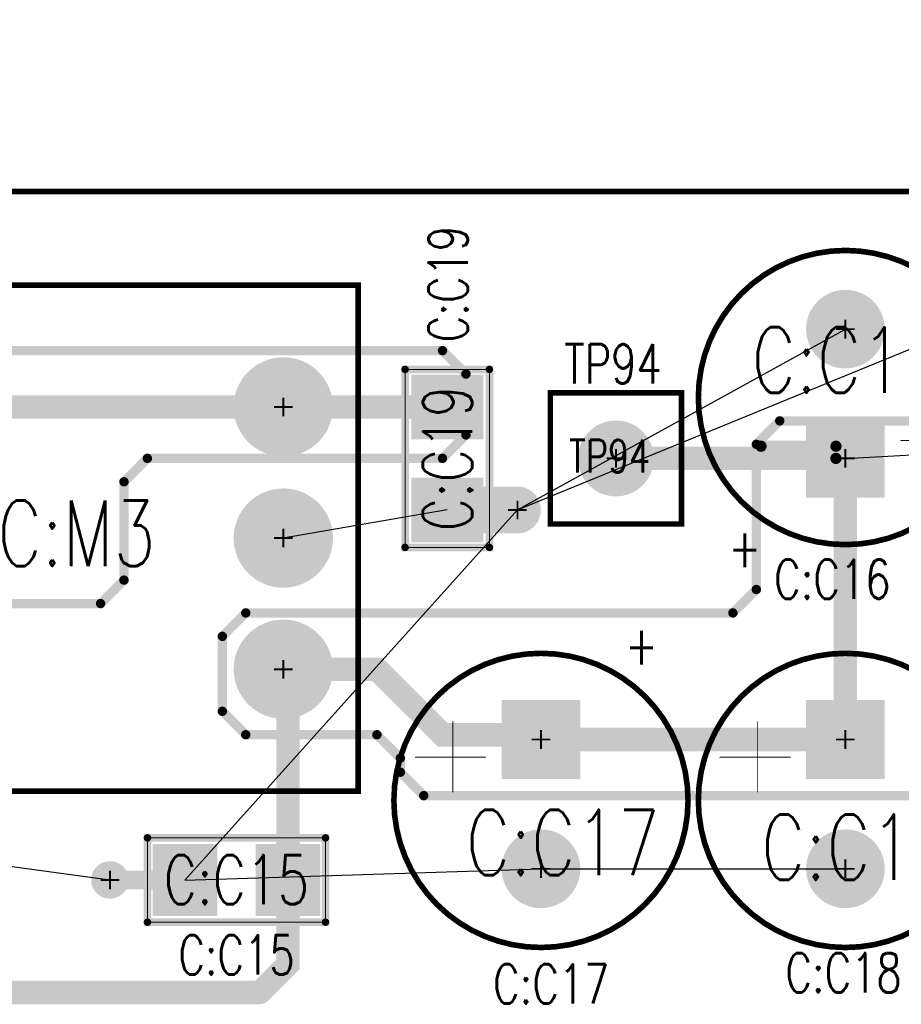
# Model space of a CAD drawing. Extents: x -7.2 to 18.3, y -5.6 to 10.9.
# Tile 92 of 112: x 9 to 10, y -0.1 to 0.9. Entities that reach past the tile are written whole.
import ezdxf
from ezdxf.enums import TextEntityAlignment as Align

# ---------------------------------------------------------------- set-up
doc = ezdxf.new("R2010")
doc.units = 0
for name, pattern in [('SIG_16', [2, 1, 1]), ('SIG_17', [2, 1, 1]), ('SIG_19', [2, 1, 1]), ('TRMIDX_4096', [2, 1, 1])]:
    doc.linetypes.add(name, pattern=pattern)
for name, color, linetype in [('COPPER_01', 1, 'CONTINUOUS'), ('DIMENSION4_122', 254, 'CONTINUOUS'), ('DIMENSION7_122', 254, 'CONTINUOUS'), ('DRIL_PLTE_THRU_01', 16, 'CONTINUOUS'), ('DRIL_PLTE_THRU_03', 146, 'CONTINUOUS'), ('DRIL_PLTE_THRU_04', 176, 'CONTINUOUS'), ('DRIL_SYMBOL', 254, 'CONTINUOUS'), ('LINK_00', 2, 'CONTINUOUS'), ('PADS_BOT', 5, 'CONTINUOUS'), ('PADS_INNER', 1, 'CONTINUOUS'), ('PADS_TOP', 1, 'CONTINUOUS'), ('PADS_XR_131', 3, 'CONTINUOUS'), ('PADS_XR_132', 6, 'CONTINUOUS'), ('PADS_XR_133', 254, 'CONTINUOUS'), ('PART_NAME_123', 255, 'CONTINUOUS'), ('PART_NAME_129', 2, 'CONTINUOUS'), ('PART_TOP_2DLINE_123', 255, 'CONTINUOUS'), ('PART_TOP_2DLINE_129', 2, 'CONTINUOUS'), ('PART_TOP_TEXT_123', 255, 'CONTINUOUS'), ('TRACE_01', 1, 'CONTINUOUS'), ('VIAPTS', 56, 'CONTINUOUS')]:
    doc.layers.add(name, color=color, linetype=linetype)
doc.styles.add('W0$001', font='simplex', dxfattribs={"width": 0.75})
doc.styles.add('W0$006', font='simplex', dxfattribs={"width": 0.75})

# ---------------------------------------------------------------- blocks, each defined once
blk = doc.blocks.new('D_2aadeaa_17')
at = {"layer": 'DIMENSION4_122', "linetype": 'TRMIDX_4096', "const_width": 0.005}
blk.add_lwpolyline([(-0.195, -1.215), (-0.195, -1.215), (-0.195, -1.215)], close=True, dxfattribs=at)
at = {"layer": 'DIMENSION7_122', "linetype": 'TRMIDX_4096', "const_width": 0.001}
blk.add_lwpolyline([(0, -1.215), (2.62467e-05, -1.215)], dxfattribs=at)
blk = doc.blocks.new('SMOOTH_0$01')
at = {"const_width": 0.005}
blk.add_lwpolyline([(-0.0025, 0, 1), (0.0025, 0, 1)], format="xyb", close=True, dxfattribs=at)
blk = doc.blocks.new('COPPER_300')
at = {"layer": 'COPPER_01', "const_width": 0.01}
blk.add_lwpolyline([(0, -0.025), (-0.025, 0), (-0.54, 0), (-0.565, -0.025), (-0.565, -0.12), (-0.59, -0.145), (-1.01, -0.145), (-1.035, -0.17), (-1.035, -0.245), (-1.01, -0.27), (-0.39, -0.27), (-0.365, -0.245), (-0.365, -0.14), (-0.34, -0.115), (-0.025, -0.115), (0, -0.09)], close=True, dxfattribs=at)
at = {"layer": 'COPPER_01'}
for p in [(-0.54, 0), (-0.025, 0), (-0.565, -0.025), (0, -0.025), (0, -0.09), (-0.565, -0.12), (-0.34, -0.115), (-0.025, -0.115), (-0.365, -0.14), (-1.01, -0.145), (-0.59, -0.145), (-1.035, -0.17), (-1.035, -0.245), (-0.365, -0.245), (-1.01, -0.27), (-0.39, -0.27)]:
    blk.add_blockref('SMOOTH_0$01', p, dxfattribs=at)
blk = doc.blocks.new('COPPER_307')
at = {"layer": 'COPPER_01', "const_width": 0.01}
blk.add_lwpolyline([(0, -0.025), (0.025, 0), (0.2499, 0), (0.2749, 0.025), (0.2749, 0.16), (0.2999, 0.185), (0.3749, 0.185), (0.3999, 0.16), (0.3999, -0.225), (0.3749, -0.25), (0.2999, -0.25), (0.2749, -0.275), (0.2749, -0.375), (0.2499, -0.4), (-0.355, -0.4), (-0.38, -0.375), (-0.38, -0.36), (-0.405, -0.335), (-0.545, -0.335), (-0.57, -0.31), (-0.57, -0.23), (-0.545, -0.205), (-0.025, -0.205), (0, -0.18)], close=True, dxfattribs=at)
at = {"layer": 'COPPER_01'}
for p in [(0.2999, 0.185), (0.3749, 0.185), (0.2749, 0.16), (0.3999, 0.16), (0.2749, 0.025), (0.025, 0), (0.2499, 0), (0, -0.025), (0, -0.18), (-0.545, -0.205), (-0.025, -0.205), (0.3999, -0.225), (-0.57, -0.23), (0.2999, -0.25), (0.3749, -0.25), (0.2749, -0.275), (-0.57, -0.31), (-0.545, -0.335), (-0.405, -0.335), (-0.38, -0.36), (-0.38, -0.375), (0.2749, -0.375), (-0.355, -0.4), (0.2499, -0.4)]:
    blk.add_blockref('SMOOTH_0$01', p, dxfattribs=at)
blk = doc.blocks.new('PART_BODY_TOP_364')
at = {"layer": 'PART_TOP_2DLINE_123', "const_width": 0.006}
blk.add_lwpolyline([(-0.1, 0.1), (2.1, 0.1), (2.1, -1.1), (-0.1, -1.1)], close=True, dxfattribs=at)
at = {"layer": 'PART_TOP_2DLINE_129', "const_width": 0.001}
blk.add_lwpolyline([(-0.1, 0.1), (2.1, 0.1), (2.1, -1.1), (-0.1, -1.1)], close=True, dxfattribs=at)
blk = doc.blocks.new('SYM_TOP_37')
blk.add_blockref('PART_BODY_TOP_364', (0, 0))
blk = doc.blocks.new('PART_TOP_96')
blk.add_blockref('SYM_TOP_37', (0, 0))
blk = doc.blocks.new('SMOOTH_0$008')
at = {"const_width": 0.004}
blk.add_lwpolyline([(-0.002, 0, 1), (0.002, 0, 1)], format="xyb", close=True, dxfattribs=at)
blk = doc.blocks.new('SMOOTH_0$001')
at = {"const_width": 0.0005}
blk.add_lwpolyline([(-0.00025, 0, 1), (0.00025, 0, 1)], format="xyb", close=True, dxfattribs=at)
blk = doc.blocks.new('PART_BODY_TOP_369')
at = {"layer": 'PART_TOP_2DLINE_123', "const_width": 0.008}
blk.add_lwpolyline([(-0.095, -0.045), (0.095, -0.045), (0.095, 0.045), (-0.095, 0.045)], close=True, dxfattribs=at)
at = {"layer": 'PART_TOP_2DLINE_129', "const_width": 0.001}
blk.add_lwpolyline([(-0.095, -0.045), (0.095, -0.045), (0.095, 0.045), (-0.095, 0.045)], close=True, dxfattribs=at)
at = {"layer": 'PART_TOP_2DLINE_123'}
for p in [(-0.095, 0.045), (0.095, 0.045), (-0.095, -0.045), (0.095, -0.045)]:
    blk.add_blockref('SMOOTH_0$008', p, dxfattribs=at)
at = {"layer": 'PART_TOP_2DLINE_129'}
for p in [(-0.095, 0.045), (0.095, 0.045), (-0.095, -0.045), (0.095, -0.045)]:
    blk.add_blockref('SMOOTH_0$001', p, dxfattribs=at)
blk = doc.blocks.new('DRIL_HOLE_0')
blk.add_lwpolyline([(0, 0, 1), (0, 0, 1)], format="xyb", close=True)
blk = doc.blocks.new('PAD_1')
blk.add_lwpolyline([(0, 0, 1), (0, 0, 1)], format="xyb", close=True)
blk = doc.blocks.new('PAD_85')
at = {"const_width": 0.069}
blk.add_lwpolyline([(-0.0385, 0), (0.0385, 0)], dxfattribs=at)
blk = doc.blocks.new('PAD_86')
at = {"const_width": 0.063}
blk.add_lwpolyline([(-0.0355, 0), (0.0355, 0)], dxfattribs=at)
blk = doc.blocks.new('PAD_87')
at = {"const_width": 0.063}
blk.add_lwpolyline([(-0.0345, 0), (0.0365, 0)], dxfattribs=at)
blk = doc.blocks.new('STK_TOP_52')
at = {"layer": 'DRIL_PLTE_THRU_01'}
blk.add_blockref('DRIL_HOLE_0', (0, 0), dxfattribs=at)
at = {"layer": 'DRIL_PLTE_THRU_03'}
blk.add_blockref('DRIL_HOLE_0', (0, 0), dxfattribs=at)
at = {"layer": 'DRIL_PLTE_THRU_04'}
blk.add_blockref('DRIL_HOLE_0', (0, 0), dxfattribs=at)
at = {"layer": 'PADS_BOT'}
blk.add_blockref('PAD_1', (0, 0), dxfattribs=at)
at = {"layer": 'PADS_INNER'}
blk.add_blockref('PAD_1', (0, 0), dxfattribs=at)
at = {"layer": 'PADS_TOP', "rotation": 90}
blk.add_blockref('PAD_87', (0, 0), dxfattribs=at)
at = {"layer": 'PADS_XR_131', "rotation": 90}
blk.add_blockref('PAD_85', (0, 0), dxfattribs=at)
at = {"layer": 'PADS_XR_133', "rotation": 90}
blk.add_blockref('PAD_86', (0, 0), dxfattribs=at)
blk = doc.blocks.new('SYM_TOP_42')
for name, p in [('STK_TOP_52', (-0.055, 0)), ('STK_TOP_52', (0.055, 0)), ('PART_BODY_TOP_369', (0, 0))]:
    blk.add_blockref(name, p)
blk = doc.blocks.new('PART_TOP_130')
blk.add_blockref('SYM_TOP_42', (0, 0))
at = {"layer": 'PART_NAME_123', "style": 'W0$006', "width": 0.75}
blk.add_text('C:C15', height=0.042, dxfattribs=at).set_placement((0, -0.08), align=Align.MIDDLE_CENTER)
at = {"layer": 'PART_NAME_129', "style": 'W0$001', "width": 0.75}
blk.add_text('C:C15', height=0.0525, dxfattribs=at).set_placement((0, 0.0003281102), align=Align.MIDDLE_CENTER)
blk = doc.blocks.new('PART_TOP_131')
blk.add_blockref('SYM_TOP_42', (0, 0))
at = {"layer": 'PART_NAME_123', "style": 'W0$006', "width": 0.75}
blk.add_text('C:C19', height=0.042, rotation=-180, dxfattribs=at).set_placement((-0.1861, 0.0008999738), align=Align.MIDDLE_CENTER)
at = {"layer": 'PART_NAME_129', "style": 'W0$001', "width": 0.75}
blk.add_text('C:C19', height=0.0525, rotation=-180, dxfattribs=at).set_placement((0, 0.0003281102), align=Align.MIDDLE_CENTER)
blk = doc.blocks.new('PART_BODY_TOP_341')
at = {"layer": 'PART_TOP_2DLINE_123', "const_width": 0.006}
blk.add_lwpolyline([(0.157, -0.065, 1), (-0.157, -0.065, 1)], format="xyb", close=True, dxfattribs=at)
at = {"layer": 'PART_TOP_2DLINE_129', "const_width": 0.001}
blk.add_lwpolyline([(0.157, -0.065, 1), (-0.157, -0.065, 1)], format="xyb", close=True, dxfattribs=at)
for points in [[(-0.094, 0.019), (-0.094, -0.056)], [(-0.059, -0.019), (-0.134, -0.019)]]:
    blk.add_lwpolyline(points, dxfattribs=at)
at = {"layer": 'PART_TOP_2DLINE_129'}
for p in [(-0.094, 0.019), (-0.134, -0.019), (-0.059, -0.019), (-0.094, -0.056)]:
    blk.add_blockref('SMOOTH_0$001', p, dxfattribs=at)
at = {"layer": 'PART_TOP_TEXT_123', "style": 'W0$006', "text_generation_flag": 2, "width": 0.75}
blk.add_text('+', height=0.042, dxfattribs=at).set_placement((0.125, 0.08))
blk = doc.blocks.new('DRIL_SYMBOL_0$04')
at = {"layer": 'DRIL_SYMBOL', "const_width": 0.002}
for points in [[(0, -0.01), (0, 0.01)], [(-0.01, 0), (0.01, 0)]]:
    blk.add_lwpolyline(points, dxfattribs=at)
blk = doc.blocks.new('DRIL_HOLE_0$04')
at = {"const_width": 0.02}
blk.add_lwpolyline([(-0.01, 0, 1), (0.01, 0, 1)], format="xyb", close=True, dxfattribs=at)
blk.add_blockref('DRIL_SYMBOL_0$04', (0, 0))
blk = doc.blocks.new('PAD_16')
at = {"const_width": 0.039}
blk.add_lwpolyline([(0, -0.0195, 1), (0, 0.0195, 1)], format="xyb", close=True, dxfattribs=at)
blk = doc.blocks.new('PAD_17')
at = {"const_width": 0.078}
blk.add_lwpolyline([(-0.039, 0), (0.039, 0)], dxfattribs=at)
blk = doc.blocks.new('PAD_18')
at = {"const_width": 0.084}
blk.add_lwpolyline([(-0.042, 0), (0.042, 0)], dxfattribs=at)
blk = doc.blocks.new('STK_TOP_18')
at = {"layer": 'DRIL_PLTE_THRU_01'}
blk.add_blockref('DRIL_HOLE_0$04', (0, 0), dxfattribs=at)
at = {"layer": 'DRIL_PLTE_THRU_03'}
blk.add_blockref('DRIL_HOLE_0$04', (0, 0), dxfattribs=at)
at = {"layer": 'DRIL_PLTE_THRU_04'}
blk.add_blockref('DRIL_HOLE_0$04', (0, 0), dxfattribs=at)
at = {"layer": 'PADS_BOT'}
blk.add_blockref('PAD_17', (0, 0), dxfattribs=at)
at = {"layer": 'PADS_INNER'}
blk.add_blockref('PAD_16', (0, 0), dxfattribs=at)
at = {"layer": 'PADS_TOP'}
blk.add_blockref('PAD_17', (0, 0), dxfattribs=at)
at = {"layer": 'PADS_XR_131'}
blk.add_blockref('PAD_18', (0, 0), dxfattribs=at)
at = {"layer": 'PADS_XR_132'}
blk.add_blockref('PAD_18', (0, 0), dxfattribs=at)
blk = doc.blocks.new('PAD_19')
at = {"const_width": 0.042}
blk.add_lwpolyline([(0, -0.021, 1), (0, 0.021, 1)], format="xyb", close=True, dxfattribs=at)
blk = doc.blocks.new('STK_TOP_17')
at = {"layer": 'DRIL_PLTE_THRU_01'}
blk.add_blockref('DRIL_HOLE_0$04', (0, 0), dxfattribs=at)
at = {"layer": 'DRIL_PLTE_THRU_03'}
blk.add_blockref('DRIL_HOLE_0$04', (0, 0), dxfattribs=at)
at = {"layer": 'DRIL_PLTE_THRU_04'}
blk.add_blockref('DRIL_HOLE_0$04', (0, 0), dxfattribs=at)
at = {"layer": 'PADS_BOT'}
blk.add_blockref('PAD_16', (0, 0), dxfattribs=at)
at = {"layer": 'PADS_INNER'}
blk.add_blockref('PAD_16', (0, 0), dxfattribs=at)
at = {"layer": 'PADS_TOP'}
blk.add_blockref('PAD_16', (0, 0), dxfattribs=at)
at = {"layer": 'PADS_XR_131'}
blk.add_blockref('PAD_19', (0, 0), dxfattribs=at)
at = {"layer": 'PADS_XR_132'}
blk.add_blockref('PAD_19', (0, 0), dxfattribs=at)
blk = doc.blocks.new('SYM_TOP_14')
for name, p in [('PART_BODY_TOP_341', (0, 0)), ('STK_TOP_18', (0, 0)), ('STK_TOP_17', (0, -0.138))]:
    blk.add_blockref(name, p)
blk = doc.blocks.new('PART_TOP_190')
blk.add_blockref('SYM_TOP_14', (0, 0))
at = {"layer": 'PART_NAME_123', "style": 'W0$006', "width": 0.75}
blk.add_text('C:C17', height=0.042, dxfattribs=at).set_placement((-0.0511, -0.2819))
at = {"layer": 'PART_NAME_129', "style": 'W0$001', "width": 0.75}
blk.add_text('C:C17', height=0.07, dxfattribs=at).set_placement((-0.0801, -0.1449))
blk = doc.blocks.new('PART_TOP_191')
blk.add_blockref('SYM_TOP_14', (0, 0))
at = {"layer": 'PART_NAME_123', "style": 'W0$006', "width": 0.75}
blk.add_text('C:C18', height=0.042, dxfattribs=at).set_placement((-0.0641, -0.2699))
at = {"layer": 'PART_NAME_129', "style": 'W0$001', "width": 0.75}
blk.add_text('C:C18', height=0.07, dxfattribs=at).set_placement((-0.0901, -0.1499))
blk = doc.blocks.new('PART_TOP_192')
blk.add_blockref('SYM_TOP_14', (0, 0))
at = {"layer": 'PART_NAME_123', "style": 'W0$006', "width": 0.75}
blk.add_text('C:C16', height=0.042, rotation=180, dxfattribs=at).set_placement((0.0760999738, 0.1499))
at = {"layer": 'PART_NAME_129', "style": 'W0$001', "width": 0.75}
blk.add_text('C:C16', height=0.07, rotation=180, dxfattribs=at).set_placement((0.1001, -0.0700999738))
blk = doc.blocks.new('SMOOTH_0$006')
at = {"const_width": 0.003}
blk.add_lwpolyline([(-0.0015, 0, 1), (0.0015, 0, 1)], format="xyb", close=True, dxfattribs=at)
blk = doc.blocks.new('PART_BODY_TOP_343')
at = {"layer": 'PART_TOP_2DLINE_123', "const_width": 0.006}
blk.add_lwpolyline([(-0.08, 0.13), (0.56, 0.13), (0.56, -0.41), (-0.08, -0.41)], close=True, dxfattribs=at)
at = {"layer": 'PART_TOP_2DLINE_129', "const_width": 0.006}
blk.add_lwpolyline([(-0.08, 0.13), (0.56, 0.13), (0.56, -0.41), (-0.08, -0.41)], close=True, dxfattribs=at)
at = {"layer": 'PART_TOP_2DLINE_123'}
for p in [(-0.08, 0.13), (0.56, 0.13), (-0.08, -0.41), (0.56, -0.41)]:
    blk.add_blockref('SMOOTH_0$006', p, dxfattribs=at)
at = {"layer": 'PART_TOP_2DLINE_129'}
for p in [(-0.08, 0.13), (0.56, 0.13), (-0.08, -0.41), (0.56, -0.41)]:
    blk.add_blockref('SMOOTH_0$006', p, dxfattribs=at)
blk = doc.blocks.new('DRIL_SYMBOL_0$052')
at = {"layer": 'DRIL_SYMBOL', "const_width": 0.002}
for points in [[(0, -0.01), (0, 0.01)], [(-0.01, 0), (0.01, 0)]]:
    blk.add_lwpolyline(points, dxfattribs=at)
blk = doc.blocks.new('DRIL_HOLE_0$052')
at = {"const_width": 0.026}
blk.add_lwpolyline([(-0.013, 0, 1), (0.013, 0, 1)], format="xyb", close=True, dxfattribs=at)
blk.add_blockref('DRIL_SYMBOL_0$052', (0, 0))
blk = doc.blocks.new('PAD_32')
at = {"const_width": 0.05}
blk.add_lwpolyline([(0, -0.025, 1), (0, 0.025, 1)], format="xyb", close=True, dxfattribs=at)
blk = doc.blocks.new('PAD_34')
at = {"const_width": 0.053}
blk.add_lwpolyline([(0, -0.0265, 1), (0, 0.0265, 1)], format="xyb", close=True, dxfattribs=at)
blk = doc.blocks.new('STK_TOP_22')
at = {"layer": 'DRIL_PLTE_THRU_01'}
blk.add_blockref('DRIL_HOLE_0$052', (0, 0), dxfattribs=at)
at = {"layer": 'DRIL_PLTE_THRU_03'}
blk.add_blockref('DRIL_HOLE_0$052', (0, 0), dxfattribs=at)
at = {"layer": 'DRIL_PLTE_THRU_04'}
blk.add_blockref('DRIL_HOLE_0$052', (0, 0), dxfattribs=at)
at = {"layer": 'PADS_BOT'}
blk.add_blockref('PAD_32', (0, 0), dxfattribs=at)
at = {"layer": 'PADS_INNER'}
blk.add_blockref('PAD_32', (0, 0), dxfattribs=at)
at = {"layer": 'PADS_TOP'}
blk.add_blockref('PAD_32', (0, 0), dxfattribs=at)
at = {"layer": 'PADS_XR_131'}
blk.add_blockref('PAD_34', (0, 0), dxfattribs=at)
at = {"layer": 'PADS_XR_132'}
blk.add_blockref('PAD_34', (0, 0), dxfattribs=at)
blk = doc.blocks.new('SYM_TOP_16')
for name, p in [('PART_BODY_TOP_343', (0, 0)), ('STK_TOP_22', (0.48, 0.05)), ('STK_TOP_22', (0, 0)), ('STK_TOP_22', (0, -0.14)), ('STK_TOP_22', (0, -0.28)), ('STK_TOP_22', (0.48, -0.33))]:
    blk.add_blockref(name, p)
blk = doc.blocks.new('PART_TOP_224')
blk.add_blockref('SYM_TOP_16', (0, 0))
at = {"layer": 'PART_NAME_123', "style": 'W0$006', "width": 0.75}
blk.add_text('C:M3', height=0.042, rotation=180, dxfattribs=at).set_placement((0.4051, 0.1899))
at = {"layer": 'PART_NAME_129', "style": 'W0$001', "width": 0.75}
blk.add_text('C:M3', height=0.07, rotation=180, dxfattribs=at).set_placement((0.3051, -0.1100999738))
blk = doc.blocks.new('PART_BODY_TOP_358')
at = {"layer": 'PART_TOP_2DLINE_123', "const_width": 0.006}
blk.add_lwpolyline([(-0.07, -0.07), (-0.07, 0.07), (0.07, 0.07), (0.07, -0.07)], close=True, dxfattribs=at)
at = {"layer": 'PART_TOP_2DLINE_129', "const_width": 0.001}
blk.add_lwpolyline([(-0.07, -0.07), (-0.07, 0.07), (0.07, 0.07), (0.07, -0.07)], close=True, dxfattribs=at)
at = {"layer": 'PART_TOP_2DLINE_123'}
for p in [(-0.07, 0.07), (0.07, 0.07), (-0.07, -0.07), (0.07, -0.07)]:
    blk.add_blockref('SMOOTH_0$006', p, dxfattribs=at)
at = {"layer": 'PART_TOP_2DLINE_129'}
for p in [(-0.07, 0.07), (0.07, 0.07), (-0.07, -0.07), (0.07, -0.07)]:
    blk.add_blockref('SMOOTH_0$001', p, dxfattribs=at)
blk = doc.blocks.new('PAD_55')
at = {"const_width": 0.0375}
blk.add_lwpolyline([(0, -0.01875, 1), (0, 0.01875, 1)], format="xyb", close=True, dxfattribs=at)
blk = doc.blocks.new('PAD_58')
at = {"const_width": 0.0405}
blk.add_lwpolyline([(0, -0.02025, 1), (0, 0.02025, 1)], format="xyb", close=True, dxfattribs=at)
blk = doc.blocks.new('STK_TOP_36')
at = {"layer": 'DRIL_PLTE_THRU_01'}
blk.add_blockref('DRIL_HOLE_0$04', (0, 0), dxfattribs=at)
at = {"layer": 'DRIL_PLTE_THRU_03'}
blk.add_blockref('DRIL_HOLE_0$04', (0, 0), dxfattribs=at)
at = {"layer": 'DRIL_PLTE_THRU_04'}
blk.add_blockref('DRIL_HOLE_0$04', (0, 0), dxfattribs=at)
at = {"layer": 'PADS_BOT'}
blk.add_blockref('PAD_55', (0, 0), dxfattribs=at)
at = {"layer": 'PADS_INNER'}
blk.add_blockref('PAD_55', (0, 0), dxfattribs=at)
at = {"layer": 'PADS_TOP'}
blk.add_blockref('PAD_55', (0, 0), dxfattribs=at)
at = {"layer": 'PADS_XR_131'}
blk.add_blockref('PAD_58', (0, 0), dxfattribs=at)
at = {"layer": 'PADS_XR_132'}
blk.add_blockref('PAD_58', (0, 0), dxfattribs=at)
blk = doc.blocks.new('SYM_TOP_31')
for name in ['PART_BODY_TOP_358', 'STK_TOP_36']:
    blk.add_blockref(name, (0, 0))
blk = doc.blocks.new('PART_TOP_392')
blk.add_blockref('SYM_TOP_31', (0, 0))
at = {"layer": 'PART_NAME_123', "style": 'W0$006', "width": 0.75}
blk.add_text('TP94', height=0.042, dxfattribs=at).set_placement((-0.055, 0.08))
at = {"layer": 'PART_NAME_129', "style": 'W0$001', "width": 0.75}
blk.add_text('TP94', height=0.035, dxfattribs=at).set_placement((-0.05, -0.015))
blk = doc.blocks.new('SMOOTH_0$05')
at = {"const_width": 0.025}
blk.add_lwpolyline([(-0.0125, 0, 1), (0.0125, 0, 1)], format="xyb", close=True, dxfattribs=at)
blk = doc.blocks.new('SMOOTH_0$02')
at = {"const_width": 0.01}
blk.add_lwpolyline([(-0.005, 0, 1), (0.005, 0, 1)], format="xyb", close=True, dxfattribs=at)
blk = doc.blocks.new('SMOOTH_0$025')
at = {"const_width": 0.0125}
blk.add_lwpolyline([(-0.00625, 0, 1), (0.00625, 0, 1)], format="xyb", close=True, dxfattribs=at)
blk = doc.blocks.new('SMOOTH_0$012')
at = {"const_width": 0.006}
blk.add_lwpolyline([(-0.003, 0, 1), (0.003, 0, 1)], format="xyb", close=True, dxfattribs=at)
blk = doc.blocks.new('TRACE_1126')
at = {"layer": 'TRACE_01', "linetype": 'SIG_19', "const_width": 0.012}
blk.add_lwpolyline([(9.8901, 0.4499), (9.8901, 0.4629289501), (9.8100999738, 0.4629289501)], dxfattribs=at)
at = {"layer": 'TRACE_01'}
for p in [(9.8100999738, 0.4629289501), (9.8901, 0.4629289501), (9.8901, 0.4499)]:
    blk.add_blockref('SMOOTH_0$012', p, dxfattribs=at)
blk = doc.blocks.new('DRIL_SYMBOL_0$018')
at = {"layer": 'DRIL_SYMBOL', "const_width": 0.002}
for points in [[(0, -0.01), (0, 0.01)], [(-0.01, 0), (0.01, 0)]]:
    blk.add_lwpolyline(points, dxfattribs=at)
blk = doc.blocks.new('DRIL_HOLE_0$018')
at = {"const_width": 0.009}
blk.add_lwpolyline([(-0.0045, 0, 1), (0.0045, 0, 1)], format="xyb", close=True, dxfattribs=at)
blk.add_blockref('DRIL_SYMBOL_0$018', (0, 0))
blk = doc.blocks.new('PAD_138')
at = {"const_width": 0.02}
blk.add_lwpolyline([(0, -0.01, 1), (0, 0.01, 1)], format="xyb", close=True, dxfattribs=at)
blk = doc.blocks.new('STK_TOP_4')
at = {"layer": 'DRIL_PLTE_THRU_01'}
blk.add_blockref('DRIL_HOLE_0$018', (0, 0), dxfattribs=at)
at = {"layer": 'DRIL_PLTE_THRU_03'}
blk.add_blockref('DRIL_HOLE_0$018', (0, 0), dxfattribs=at)
at = {"layer": 'DRIL_PLTE_THRU_04'}
blk.add_blockref('DRIL_HOLE_0$018', (0, 0), dxfattribs=at)
at = {"layer": 'PADS_BOT'}
blk.add_blockref('PAD_138', (0, 0), dxfattribs=at)
at = {"layer": 'PADS_INNER'}
blk.add_blockref('PAD_138', (0, 0), dxfattribs=at)
at = {"layer": 'PADS_TOP'}
blk.add_blockref('PAD_138', (0, 0), dxfattribs=at)
blk = doc.blocks.new('SYM_TOP_2')
blk.add_blockref('STK_TOP_4', (0, 0))

msp = doc.modelspace()

# ---------------------------------------------------------------- linework, layer by layer
at = {"layer": 'LINK_00', "linetype": 'SIG_16'}
for p, q in [((9.5501, 0.3949), (10.66, 0.85)), ((9.5501, 0.3949), (9.9002, 0.5879)), ((9.1952, -0.0001), (9.5501, 0.3949)), ((9.4752, 0.3949), (9.3002, 0.3649)), ((8.4202, 0.0951), (9.1151, 0)), ((9.1952, -0.0001), (9.5752, 0.0119)), ((9.5752, 0.0119), (9.9002, 0.0119))]:
    msp.add_line(p, q, dxfattribs=at)
at = {"layer": 'LINK_00', "linetype": 'SIG_19'}
msp.add_line((9.9002, 0.4499), (10.175, 0.465), dxfattribs=at)
at = {"layer": 'TRACE_01', "linetype": 'SIG_19', "const_width": 0.025}
for points in [[(9.2752, -0.1201), (7.8851, -0.1201), (7.7952, -0.0302), (7.7952, 1.165), (7.7951, 1.165)], [(9.8901, 0.4499), (9.6552, 0.4499)], [(9.9002, 0.4499), (9.8901, 0.4499)], [(9.9002, 0.1499), (9.9002, 0.4499)], [(9.5752, 0.1499), (9.5702, 0.1549), (9.4702, 0.1549), (9.4002, 0.2249), (9.3002, 0.2249)], [(9.3052, -0.0001), (9.3052, 0.2199), (9.3002, 0.2249)], [(9.5752, 0.1499), (9.9002, 0.1499)], [(9.2752, -0.1201), (9.3052, -0.0901), (9.3052, -0.0001)]]:
    msp.add_lwpolyline(points, dxfattribs=at)
at = {"layer": 'TRACE_01', "linetype": 'SIG_17', "const_width": 0.025}
for points in [[(8.5202, 0.3451), (8.8710999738, 0.3451), (8.9550999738, 0.4291), (8.9550999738, 0.5049), (9.3002, 0.5049)], [(9.3002, 0.5049), (9.4752, 0.5049)]]:
    msp.add_lwpolyline(points, dxfattribs=at)
at = {"layer": 'TRACE_01', "linetype": 'SIG_16'}
for points, const_width in [([(9.5501, 0.3949), (9.4752, 0.3949)], 0.05), ([(9.1952, -0.0001), (9.1152, -0.0001), (9.1151, 0)], 0.02)]:
    msp.add_lwpolyline(points, dxfattribs=dict(at, const_width=const_width))

# ---------------------------------------------------------------- block references
for name, p, rotation in [('PART_TOP_96', (10.0302, 0.8349), 180), ('PART_TOP_131', (9.4752, 0.4499), 270), ('PART_TOP_192', (9.9002, 0.4499), 180), ('PART_TOP_224', (9.3002, 0.2249), 180)]:
    msp.add_blockref(name, p, dxfattribs=dict(rotation=rotation))
for name, p in [('D_2aadeaa_17', (9.7103, 1.2623)), ('PART_TOP_392', (9.6552, 0.4499)), ('TRACE_1126', (0, 0)), ('PART_TOP_190', (9.5752, 0.1499)), ('PART_TOP_191', (9.9002, 0.1499)), ('PART_TOP_130', (9.2502, -0.0001))]:
    msp.add_blockref(name, p)
at = {"linetype": 'SIG_19'}
msp.add_blockref('COPPER_307', (9.8051, 0.49), dxfattribs=at)
at = {"linetype": 'SIG_17'}
msp.add_blockref('COPPER_300', (9.4951, 0.565), dxfattribs=at)
at = {"layer": 'TRACE_01'}
for name, p in [('SMOOTH_0$025', (9.3002, 0.5049)), ('SMOOTH_0$025', (9.3002, 0.5049)), ('SMOOTH_0$025', (9.4752, 0.5049)), ('SMOOTH_0$025', (9.6552, 0.4499)), ('SMOOTH_0$025', (9.8901, 0.4499)), ('SMOOTH_0$025', (9.8901, 0.4499)), ('SMOOTH_0$025', (9.9002, 0.4499)), ('SMOOTH_0$025', (9.9002, 0.4499)), ('SMOOTH_0$05', (9.4752, 0.3949)), ('SMOOTH_0$05', (9.5501, 0.3949)), ('SMOOTH_0$025', (9.3002, 0.2249)), ('SMOOTH_0$025', (9.3002, 0.2249)), ('SMOOTH_0$025', (9.3052, 0.2199)), ('SMOOTH_0$025', (9.4002, 0.2249)), ('SMOOTH_0$025', (9.4702, 0.1549)), ('SMOOTH_0$025', (9.5702, 0.1549)), ('SMOOTH_0$025', (9.5752, 0.1499)), ('SMOOTH_0$025', (9.5752, 0.1499)), ('SMOOTH_0$025', (9.9002, 0.1499)), ('SMOOTH_0$025', (9.9002, 0.1499)), ('SMOOTH_0$025', (9.3052, -0.0001)), ('SMOOTH_0$025', (9.3052, -0.0001)), ('SMOOTH_0$02', (9.1151, 0)), ('SMOOTH_0$02', (9.1152, -0.0001)), ('SMOOTH_0$02', (9.1952, -0.0001)), ('SMOOTH_0$025', (9.3052, -0.0901)), ('SMOOTH_0$025', (9.2752, -0.1201)), ('SMOOTH_0$025', (9.2752, -0.1201))]:
    msp.add_blockref(name, p, dxfattribs=at)
at = {"layer": 'VIAPTS', "linetype": 'SIG_16'}
for p in [(9.5501, 0.3949), (9.1151, 0)]:
    msp.add_blockref('SYM_TOP_2', p, dxfattribs=at)

doc.saveas('drawing.dxf')
